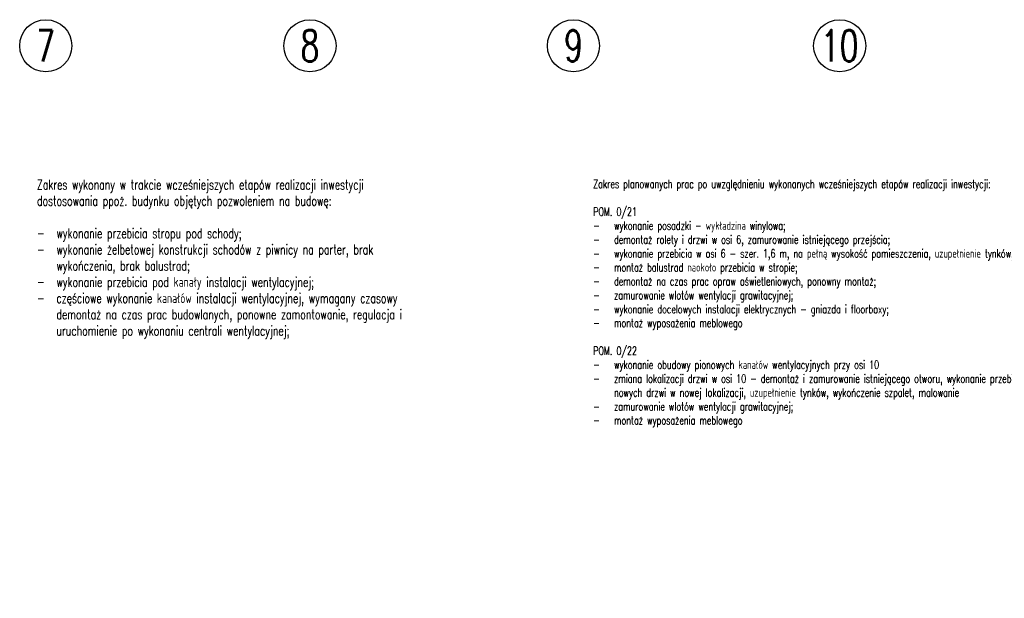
# Model space of a CAD drawing. Header units: millimetres. Extents: x 167273 to 188273, y -125105 to -88145.
# Tile 142 of 210: x 173815 to 175232, y -98044 to -97212. Entities that reach past the tile are written whole.
import ezdxf

# ---------------------------------------------------------------- set-up
doc = ezdxf.new("R2010")
doc.units = ezdxf.units.MM
doc.linetypes.add('ACAD_ISO10W100', pattern=[18, 12, -3, 0, -3])
doc.layers.add('!_zakres_biblioteka', color=7, linetype='Continuous', true_color=0x00b800)
doc.layers.add('!_zmiany', color=7, linetype='Continuous', true_color=0xfa7d00)
doc.layers.add('a-osie', color=1, linetype='ACAD_ISO10W100')
doc.styles.add('PPAB_100', font='romans.shx', dxfattribs={"width": 0.7, "height": 12})

msp = doc.modelspace()

# ---------------------------------------------------------------- linework, layer by layer
at = {"layer": 'a-osie', "linetype": 'Continuous'}
for centre in [(173852.94, -97249.39), (173852.94, -97249.39), (174232.94, -97249.39), (174611.94, -97249.39), (174994.94, -97249.39)]:
    msp.add_circle(centre, 37.5, dxfattribs=at)

# ---------------------------------------------------------------- texts
at = {"layer": '!_zakres_biblioteka', "insert": (174640.35, -97442.11), "char_height": 12, "width": 826.9727, "attachment_point": 1, "style": 'PPAB_100'}
msp.add_mtext('{\\Fromans.shx|c238;Zakres planowanych prac po uwzględnieniu wykonanych wcześniejszych etapów realizacji inwestycji:\\P\\PPOM. 0/21\\P\\pi-30,l30,t30;-^Iwykonanie posadzki - wykładzina winylowa;\\P-^Idemontaż rolety i drzwi w osi 6, zamurowanie istniejącego przejścia;\\P-^Iwykonanie przebicia w osi 6 - szer. 1,6 m, na pełną wysokość pomieszczenia, uzupełnienie tynków, wykończenie szpalet, malowanie;\\P-^Imontaż balustrad naokoło przebicia w stropie;\\P-^Idemontaż na czas prac opraw oświetleniowych, ponowny montaż;\\P-^Izamurowanie wlotów wentylacji grawitacyjnej;\\P-^Iwykonanie docelowych instalacji elektrycznych - gniazda i floorboxy;\\P-^Imontaż wyposażenia meblowego\\P\\pi0,l0,tz;\\PPOM. 0/22\\P\\pi-30,l30,t30;-^Iwykonanie obudowy pionowych kanałów wentylacyjnych przy osi 10\\P-^Izmiana lokalizacji drzwi w osi 10 - demontaż i zamurowanie istniejącego otworu, wykonanie przebicia, montaz nadproża i nowych drzwi w nowej lokalizacji, uzupełnienie tynków, wykończenie szpalet, malowanie\\P-^Izamurowanie wlotów wentylacji grawitacyjnej;\\P-^Imontaż wyposażenia meblowego}', dxfattribs=at)
at = {"layer": '!_zmiany', "insert": (173840.35, -97442.11), "char_height": 14, "width": 606.3016, "attachment_point": 1, "style": 'PPAB_100'}
msp.add_mtext('{\\Fromans.shx|c238;Zakres wykonany w trakcie wcześniejszych etapów realizacji inwestycji dostosowania ppoż. budynku objętych pozwoleniem na budowę:\\P\\P\\pi-28,l28,t28;-^Iwykonanie przebicia stropu pod schody;\\P-^Iwykonanie żelbetowej konstrukcji schodów z piwnicy na parter, brak wykończenia, brak balustrad;\\P-^Iwykonanie przebicia pod kanały instalacji wentylacyjnej;\\P-^Iczęściowe wykonanie kanałów instalacji wentylacyjnej, wymagany czasowy demontaż na czas prac budowlanych, ponowne zamontowanie, regulacja i uruchomienie po wykonaniu centrali wentylacyjnej;}', dxfattribs=at)
at = {"layer": 'a-osie', "linetype": 'ACAD_ISO10W100', "char_height": 45, "width": 4405.7835, "attachment_point": 5, "style": 'PPAB_100'}
for s, insert in [('7', (173852.94, -97249.39)), ('8', (174232.94, -97249.39)), ('9', (174611.94, -97249.39)), ('10', (174994.94, -97249.39))]:
    msp.add_mtext(s, dxfattribs=dict(at, insert=insert))

doc.saveas('drawing.dxf')
